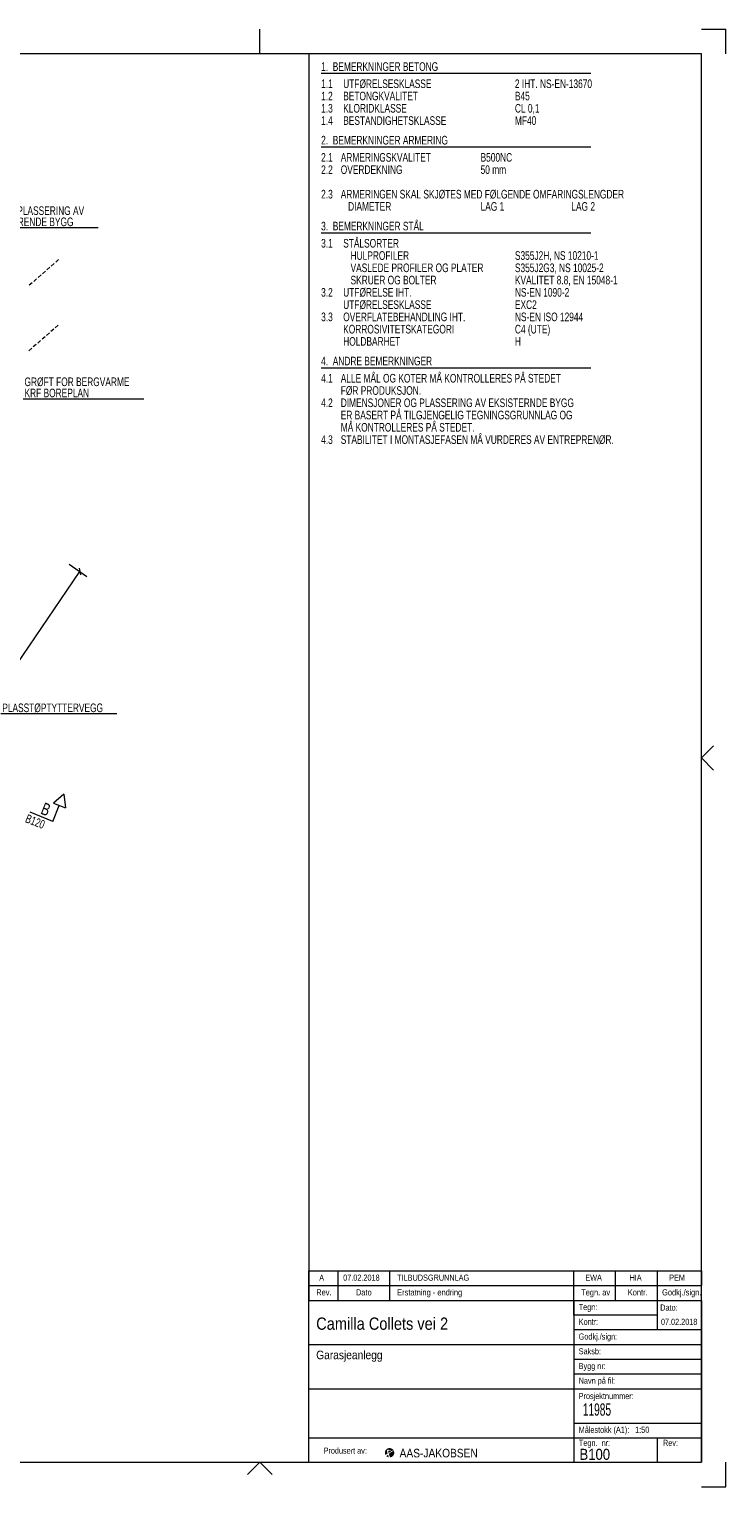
# Model space of a CAD drawing. Header units: millimetres. Extents: x 58962 to 143062, y 63981 to 123381.
# Tile 17 of 17: x 114659 to 143062, y 63981 to 123381. Entities that reach past the tile are written whole.
import ezdxf

# ---------------------------------------------------------------- set-up
doc = ezdxf.new("R2010")
doc.units = ezdxf.units.MM
doc.header["$LTSCALE"] = 100
doc.linetypes.add('XKITLINE00', pattern=[0])
for name, color, linetype, lineweight in [('OtherObjectType', 1, 'Continuous', 0), ('Part', 2, 'Continuous', 0), ('PartMark', 3, 'Continuous', 0), ('Section', 6, 'Continuous', 0), ('Text', 3, 'Continuous', 0), ('Z-DIMENSIONS', 1, 'Continuous', 0)]:
    doc.layers.add(name, color=color, linetype=linetype, lineweight=lineweight)
doc.styles.add('ARIAL_NARROW', font='ARIALN.TTF')
doc.styles.add('ISO3098', font='ARIAL.TTF')
doc.styles.add('SWIS721_BT_BOLD', font='ARIAL.TTF')

msp = doc.modelspace()

# ---------------------------------------------------------------- hatches: boundary and pattern name
at = {"layer": 'OtherObjectType'}
for points in [[(129372, 65397), (129410, 65419), (129424, 65427), (129162, 65369), (129162, 65369), (129162, 65371), (129162, 65373), (129162, 65375), (129162, 65377), (129162, 65379), (129162, 65381), (129162, 65382), (129162, 65384), (129162, 65386), (129162, 65388), (129163, 65390), (129163, 65392), (129163, 65394), (129163, 65395), (129164, 65397), (129164, 65399), (129164, 65401), (129165, 65403), (129165, 65405), (129165, 65407), (129166, 65408), (129166, 65410), (129166, 65412), (129167, 65414), (129167, 65416), (129168, 65417), (129168, 65419), (129169, 65421), (129169, 65423), (129170, 65425), (129170, 65426), (129171, 65428), (129172, 65430), (129172, 65432), (129173, 65434), (129173, 65435), (129174, 65437), (129175, 65439), (129175, 65441), (129176, 65442), (129177, 65444), (129178, 65446), (129178, 65448), (129179, 65449), (129180, 65451), (129181, 65453), (129182, 65454), (129182, 65456), (129183, 65458), (129184, 65459), (129185, 65461), (129186, 65463), (129187, 65464), (129188, 65466), (129189, 65467), (129190, 65469), (129191, 65471), (129192, 65472), (129193, 65474), (129194, 65475), (129195, 65477), (129196, 65478), (129197, 65480), (129198, 65481), (129199, 65483), (129200, 65484), (129202, 65486), (129203, 65487), (129204, 65489), (129205, 65490), (129206, 65492), (129207, 65493), (129209, 65495), (129210, 65496), (129211, 65497), (129212, 65499), (129214, 65500), (129215, 65502), (129216, 65503), (129218, 65504), (129219, 65506), (129220, 65507), (129222, 65508), (129223, 65509), (129225, 65511), (129226, 65512), (129227, 65513), (129229, 65514), (129230, 65516), (129232, 65517), (129233, 65518), (129235, 65519), (129236, 65520), (129238, 65521), (129239, 65523), (129241, 65524), (129242, 65525), (129244, 65526), (129245, 65527), (129247, 65528), (129248, 65529), (129250, 65530), (129251, 65531), (129253, 65532), (129255, 65533), (129256, 65534), (129258, 65535), (129260, 65536), (129261, 65537), (129263, 65537), (129265, 65538), (129266, 65539), (129268, 65540), (129270, 65541), (129271, 65542), (129273, 65542), (129275, 65543), (129276, 65544), (129278, 65545), (129280, 65545), (129282, 65546), (129283, 65547), (129285, 65547), (129287, 65548), (129289, 65549), (129290, 65549), (129292, 65550), (129294, 65551), (129296, 65551), (129298, 65552), (129299, 65552), (129301, 65553), (129303, 65553), (129305, 65554), (129307, 65554), (129308, 65555), (129310, 65555), (129312, 65555), (129314, 65556), (129316, 65556), (129318, 65556), (129319, 65557), (129321, 65557), (129323, 65557), (129325, 65558), (129327, 65558), (129329, 65558), (129331, 65558), (129332, 65559), (129334, 65559), (129336, 65559), (129338, 65559), (129340, 65559), (129342, 65559), (129344, 65559), (129346, 65559), (129347, 65560), (129349, 65560), (129351, 65560), (129353, 65560), (129355, 65560), (129357, 65560), (129359, 65559), (129361, 65559), (129362, 65559), (129364, 65559), (129366, 65559), (129368, 65559), (129370, 65559), (129372, 65559), (129374, 65558), (129375, 65558), (129377, 65558), (129379, 65558), (129381, 65557), (129383, 65557), (129385, 65557), (129387, 65556), (129388, 65556), (129390, 65556), (129392, 65555), (129394, 65555), (129396, 65554), (129398, 65554), (129399, 65554), (129401, 65553), (129403, 65553), (129405, 65552), (129407, 65552), (129408, 65551), (129410, 65550), (129412, 65550), (129414, 65549), (129416, 65549), (129417, 65548), (129419, 65547), (129421, 65547), (129423, 65546), (129424, 65545), (129426, 65545), (129428, 65544), (129429, 65543), (129431, 65542), (129433, 65542), (129435, 65541), (129436, 65540), (129438, 65539), (129440, 65538), (129441, 65537), (129443, 65536), (129445, 65536), (129446, 65535), (129448, 65534), (129449, 65533), (129451, 65532), (129453, 65531), (129454, 65530), (129456, 65529), (129457, 65528), (129459, 65527), (129460, 65526), (129462, 65525), (129464, 65523), (129465, 65522), (129467, 65521), (129468, 65520), (129469, 65519), (129471, 65518), (129472, 65517), (129474, 65515), (129475, 65514), (129477, 65513), (129478, 65512), (129480, 65510), (129481, 65509), (129482, 65508), (129484, 65507), (129485, 65505), (129486, 65504), (129488, 65503), (129489, 65501), (129490, 65500), (129492, 65499), (129493, 65497), (129494, 65496), (129495, 65494), (129497, 65493), (129498, 65492), (129499, 65490), (129500, 65489), (129501, 65487), (129502, 65486), (129504, 65484), (129505, 65483), (129506, 65481), (129507, 65480), (129484, 65465), (129461, 65450), (129436, 65434), (129423, 65441), (129392, 65456), (129348, 65476), (129308, 65492), (129276, 65493), (129256, 65479), (129249, 65456), (129253, 65426), (129261, 65387), (129269, 65357), (129275, 65339), (129267, 65334), (129236, 65315), (129206, 65296), (129183, 65281), (129183, 65282), (129182, 65283), (129182, 65283), (129182, 65284), (129182, 65284), (129181, 65285), (129181, 65286), (129181, 65286), (129180, 65287), (129180, 65288), (129180, 65288), (129179, 65289), (129179, 65290), (129179, 65290), (129178, 65291), (129178, 65292), (129178, 65292), (129178, 65293), (129177, 65293), (129177, 65294), (129177, 65295), (129176, 65295), (129176, 65296), (129176, 65297), (129176, 65297), (129175, 65298), (129175, 65299), (129175, 65299), (129175, 65300), (129174, 65301), (129174, 65301), (129174, 65302), (129174, 65303), (129173, 65303), (129173, 65304), (129173, 65305), (129173, 65305), (129172, 65306), (129172, 65307), (129172, 65307), (129172, 65308), (129171, 65309), (129171, 65310), (129171, 65310), (129171, 65311), (129171, 65312), (129170, 65312), (129170, 65313), (129170, 65314), (129170, 65314), (129169, 65315), (129169, 65316), (129169, 65316), (129169, 65317), (129169, 65318), (129168, 65318), (129168, 65319), (129168, 65320), (129168, 65320), (129168, 65321), (129168, 65322), (129167, 65323), (129167, 65323), (129167, 65324), (129167, 65325), (129167, 65325), (129167, 65326), (129166, 65327), (129166, 65327), (129166, 65328), (129166, 65329), (129166, 65330), (129166, 65330), (129165, 65331), (129165, 65332), (129165, 65332), (129165, 65333), (129165, 65334), (129165, 65334), (129165, 65335), (129165, 65336), (129164, 65337), (129164, 65337), (129164, 65338), (129164, 65339), (129164, 65339), (129164, 65340), (129164, 65341), (129164, 65341), (129164, 65342), (129163, 65343), (129163, 65344), (129163, 65344), (129163, 65345), (129163, 65346), (129163, 65346), (129163, 65347), (129163, 65348), (129163, 65349), (129163, 65349), (129163, 65350), (129162, 65351), (129162, 65351), (129162, 65352), (129162, 65353), (129162, 65354), (129162, 65354), (129162, 65355), (129162, 65356), (129162, 65356), (129162, 65357), (129162, 65358), (129162, 65359), (129162, 65359), (129162, 65360), (129162, 65361), (129162, 65361), (129162, 65362), (129162, 65363), (129162, 65364), (129162, 65364), (129162, 65365), (129162, 65366), (129162, 65366), (129162, 65367), (129162, 65368), (129162, 65369), (129162, 65369), (129424, 65427), (129402, 65436), (129370, 65449), (129328, 65457), (129297, 65446), (129295, 65409), (129303, 65383), (129308, 65364), (129309, 65360), (129334, 65374)], [(129490, 65403), (129520, 65388), (129542, 65380), (129542, 65379), (129542, 65378), (129542, 65378), (129542, 65377), (129542, 65376), (129542, 65376), (129542, 65375), (129542, 65374), (129542, 65374), (129542, 65373), (129542, 65373), (129542, 65372), (129542, 65371), (129542, 65371), (129542, 65370), (129542, 65369), (129542, 65368), (129542, 65367), (129542, 65366), (129542, 65365), (129542, 65364), (129542, 65363), (129542, 65362), (129542, 65361), (129542, 65360), (129542, 65359), (129542, 65358), (129542, 65356), (129542, 65355), (129542, 65354), (129542, 65353), (129541, 65352), (129541, 65351), (129541, 65350), (129541, 65349), (129541, 65348), (129541, 65347), (129541, 65346), (129541, 65345), (129541, 65344), (129540, 65343), (129540, 65342), (129540, 65341), (129540, 65340), (129540, 65339), (129540, 65337), (129539, 65336), (129539, 65335), (129539, 65334), (129539, 65333), (129539, 65332), (129538, 65331), (129538, 65330), (129538, 65329), (129538, 65328), (129537, 65327), (129537, 65326), (129537, 65325), (129537, 65324), (129536, 65323), (129536, 65322), (129536, 65321), (129536, 65320), (129535, 65319), (129535, 65318), (129535, 65317), (129535, 65316), (129534, 65315), (129534, 65314), (129534, 65313), (129533, 65312), (129533, 65311), (129533, 65310), (129532, 65309), (129532, 65308), (129532, 65307), (129531, 65306), (129531, 65305), (129531, 65304), (129530, 65303), (129530, 65302), (129529, 65301), (129529, 65300), (129529, 65299), (129528, 65298), (129528, 65297), (129527, 65296), (129527, 65295), (129527, 65294), (129526, 65293), (129526, 65292), (129525, 65291), (129525, 65290), (129524, 65289), (129524, 65288), (129523, 65287), (129523, 65286), (129523, 65285), (129522, 65284), (129522, 65283), (129521, 65282), (129521, 65281), (129520, 65280), (129520, 65279), (129519, 65278), (129519, 65277), (129518, 65276), (129518, 65276), (129517, 65275), (129517, 65274), (129516, 65273), (129515, 65272), (129515, 65271), (129514, 65270), (129514, 65269), (129513, 65268), (129513, 65267), (129512, 65266), (129511, 65266), (129511, 65265), (129510, 65264), (129510, 65263), (129509, 65262), (129509, 65261), (129508, 65260), (129507, 65259), (129507, 65258), (129506, 65258), (129505, 65257), (129505, 65256), (129504, 65255), (129504, 65254), (129503, 65253), (129502, 65253), (129502, 65252), (129501, 65251), (129500, 65250), (129500, 65249), (129499, 65248), (129498, 65248), (129498, 65247), (129497, 65246), (129496, 65245), (129495, 65244), (129495, 65243), (129494, 65243), (129493, 65242), (129493, 65241), (129492, 65240), (129491, 65240), (129490, 65239), (129490, 65238), (129489, 65237), (129488, 65236), (129488, 65236), (129487, 65235), (129486, 65234), (129485, 65233), (129484, 65233), (129484, 65232), (129483, 65231), (129482, 65230), (129481, 65230), (129481, 65229), (129480, 65228), (129479, 65228), (129478, 65227), (129477, 65226), (129477, 65225), (129476, 65225), (129475, 65224), (129474, 65223), (129473, 65223), (129473, 65222), (129472, 65221), (129471, 65221), (129470, 65220), (129469, 65219), (129468, 65219), (129468, 65218), (129467, 65217), (129466, 65217), (129465, 65216), (129464, 65216), (129463, 65215), (129462, 65214), (129462, 65214), (129461, 65213), (129460, 65212), (129459, 65212), (129458, 65211), (129457, 65211), (129456, 65210), (129455, 65210), (129454, 65209), (129454, 65208), (129453, 65208), (129452, 65207), (129451, 65207), (129450, 65206), (129449, 65206), (129448, 65205), (129447, 65205), (129446, 65204), (129445, 65203), (129444, 65203), (129443, 65202), (129443, 65202), (129442, 65201), (129441, 65201), (129440, 65200), (129439, 65200), (129438, 65199), (129437, 65199), (129436, 65198), (129435, 65198), (129434, 65198), (129433, 65197), (129432, 65197), (129431, 65196), (129430, 65196), (129429, 65195), (129428, 65195), (129427, 65194), (129426, 65194), (129425, 65194), (129424, 65193), (129423, 65193), (129422, 65192), (129421, 65192), (129420, 65192), (129419, 65191), (129418, 65191), (129417, 65191), (129416, 65190), (129415, 65190), (129414, 65189), (129413, 65189), (129412, 65189), (129411, 65188), (129410, 65188), (129409, 65188), (129408, 65187), (129407, 65187), (129406, 65187), (129405, 65187), (129404, 65186), (129403, 65186), (129402, 65186), (129401, 65185), (129400, 65185), (129399, 65185), (129398, 65185), (129397, 65184), (129396, 65184), (129395, 65184), (129394, 65184), (129393, 65183), (129392, 65183), (129391, 65183), (129390, 65183), (129389, 65183), (129388, 65182), (129387, 65182), (129386, 65182), (129384, 65182), (129383, 65182), (129382, 65181), (129381, 65181), (129380, 65181), (129379, 65181), (129378, 65181), (129367, 65201), (129347, 65248), (129327, 65296), (129319, 65324), (129343, 65344), (129387, 65374), (129429, 65405), (129447, 65419), (129458, 65415)], [(129467, 65433), (129486, 65448), (129505, 65463), (129513, 65470), (129514, 65469), (129514, 65469), (129515, 65468), (129515, 65467), (129515, 65467), (129516, 65466), (129516, 65466), (129516, 65465), (129517, 65464), (129517, 65464), (129517, 65463), (129518, 65463), (129518, 65462), (129518, 65461), (129519, 65461), (129519, 65460), (129520, 65459), (129520, 65459), (129520, 65458), (129521, 65458), (129521, 65457), (129521, 65456), (129521, 65456), (129522, 65455), (129522, 65454), (129522, 65454), (129523, 65453), (129523, 65452), (129523, 65452), (129524, 65451), (129524, 65451), (129524, 65450), (129525, 65449), (129525, 65449), (129525, 65448), (129525, 65447), (129526, 65447), (129526, 65446), (129526, 65445), (129527, 65445), (129527, 65444), (129527, 65443), (129527, 65443), (129528, 65442), (129528, 65441), (129528, 65441), (129529, 65440), (129529, 65440), (129529, 65439), (129529, 65438), (129530, 65438), (129530, 65437), (129530, 65436), (129530, 65436), (129531, 65435), (129531, 65434), (129531, 65434), (129531, 65433), (129532, 65432), (129532, 65432), (129532, 65431), (129532, 65430), (129532, 65430), (129533, 65429), (129533, 65428), (129533, 65427), (129533, 65427), (129534, 65426), (129534, 65425), (129534, 65425), (129534, 65424), (129534, 65423), (129535, 65423), (129535, 65422), (129535, 65421), (129535, 65421), (129535, 65420), (129536, 65419), (129536, 65419), (129536, 65418), (129536, 65417), (129536, 65417), (129536, 65416), (129537, 65415), (129537, 65415), (129537, 65414), (129537, 65413), (129537, 65412), (129537, 65412), (129538, 65411), (129538, 65410), (129538, 65410), (129538, 65409), (129538, 65408), (129538, 65408), (129538, 65407), (129539, 65406), (129539, 65406), (129539, 65405), (129539, 65404), (129539, 65403), (129539, 65403), (129539, 65402), (129540, 65401), (129540, 65401), (129540, 65400), (129540, 65399), (129540, 65399), (129540, 65398), (129540, 65397), (129540, 65396), (129540, 65396), (129540, 65395), (129541, 65394), (129541, 65394), (129541, 65393), (129541, 65392), (129541, 65391), (129541, 65391), (129541, 65390), (129541, 65389), (129541, 65389), (129541, 65388), (129541, 65387), (129541, 65387), (129542, 65386), (129542, 65385), (129542, 65384), (129530, 65390), (129503, 65403), (129474, 65416), (129456, 65425)], [(129294, 65277), (129306, 65238), (129318, 65200), (129323, 65181), (129323, 65181), (129322, 65181), (129322, 65181), (129321, 65181), (129321, 65181), (129321, 65182), (129320, 65182), (129320, 65182), (129319, 65182), (129319, 65182), (129318, 65182), (129318, 65182), (129318, 65182), (129317, 65182), (129317, 65182), (129316, 65182), (129316, 65182), (129315, 65182), (129315, 65183), (129315, 65183), (129314, 65183), (129314, 65183), (129313, 65183), (129313, 65183), (129312, 65183), (129312, 65183), (129312, 65183), (129311, 65183), (129311, 65183), (129310, 65184), (129310, 65184), (129309, 65184), (129309, 65184), (129309, 65184), (129308, 65184), (129308, 65184), (129307, 65184), (129307, 65184), (129306, 65184), (129306, 65185), (129306, 65185), (129305, 65185), (129305, 65185), (129304, 65185), (129304, 65185), (129303, 65185), (129303, 65185), (129303, 65185), (129302, 65186), (129302, 65186), (129301, 65186), (129301, 65186), (129301, 65186), (129300, 65186), (129300, 65186), (129299, 65186), (129299, 65186), (129298, 65187), (129298, 65187), (129298, 65187), (129297, 65187), (129297, 65187), (129296, 65187), (129296, 65187), (129296, 65187), (129295, 65188), (129295, 65188), (129294, 65188), (129294, 65188), (129293, 65188), (129293, 65188), (129293, 65188), (129292, 65189), (129292, 65189), (129291, 65189), (129291, 65189), (129291, 65189), (129290, 65189), (129290, 65189), (129289, 65190), (129289, 65190), (129288, 65190), (129288, 65190), (129288, 65190), (129287, 65190), (129287, 65190), (129286, 65191), (129286, 65191), (129286, 65191), (129285, 65191), (129285, 65191), (129284, 65191), (129284, 65191), (129284, 65192), (129283, 65192), (129283, 65192), (129282, 65192), (129282, 65192), (129282, 65192), (129281, 65193), (129281, 65193), (129280, 65193), (129280, 65193), (129280, 65193), (129279, 65193), (129279, 65194), (129278, 65194), (129278, 65194), (129277, 65194), (129277, 65194), (129277, 65194), (129276, 65195), (129276, 65195), (129275, 65195), (129275, 65195), (129275, 65195), (129274, 65195), (129274, 65196), (129273, 65196), (129273, 65196), (129273, 65196), (129272, 65196), (129272, 65197), (129272, 65197), (129271, 65197), (129271, 65197), (129270, 65197), (129270, 65197), (129270, 65198), (129269, 65198), (129269, 65198), (129268, 65198), (129268, 65198), (129268, 65199), (129267, 65199), (129267, 65199), (129266, 65199), (129266, 65199), (129266, 65200), (129265, 65200), (129265, 65200), (129264, 65200), (129264, 65200), (129264, 65201), (129263, 65201), (129263, 65201), (129263, 65201), (129262, 65201), (129262, 65202), (129261, 65202), (129261, 65202), (129261, 65202), (129260, 65202), (129260, 65203), (129259, 65203), (129259, 65203), (129259, 65203), (129258, 65204), (129258, 65204), (129258, 65204), (129257, 65204), (129257, 65204), (129256, 65205), (129256, 65205), (129256, 65205), (129255, 65205), (129255, 65205), (129255, 65206), (129254, 65206), (129254, 65206), (129253, 65206), (129253, 65207), (129253, 65207), (129252, 65207), (129252, 65207), (129252, 65208), (129251, 65208), (129251, 65208), (129250, 65208), (129250, 65208), (129250, 65209), (129249, 65209), (129249, 65209), (129249, 65209), (129248, 65210), (129248, 65210), (129248, 65210), (129247, 65210), (129247, 65211), (129246, 65211), (129246, 65211), (129246, 65211), (129245, 65212), (129245, 65212), (129245, 65212), (129244, 65212), (129244, 65213), (129244, 65213), (129243, 65213), (129243, 65213), (129242, 65214), (129242, 65214), (129242, 65214), (129241, 65214), (129241, 65215), (129241, 65215), (129240, 65215), (129240, 65215), (129240, 65216), (129239, 65216), (129239, 65216), (129239, 65216), (129238, 65217), (129238, 65217), (129238, 65217), (129237, 65217), (129237, 65218), (129236, 65218), (129236, 65218), (129236, 65218), (129235, 65219), (129235, 65219), (129235, 65219), (129234, 65220), (129234, 65220), (129234, 65220), (129233, 65220), (129233, 65221), (129233, 65221), (129232, 65221), (129232, 65221), (129232, 65222), (129231, 65222), (129231, 65222), (129231, 65223), (129230, 65223), (129230, 65223), (129230, 65223), (129229, 65224), (129229, 65224), (129229, 65224), (129228, 65225), (129228, 65225), (129228, 65225), (129227, 65225), (129227, 65226), (129227, 65226), (129226, 65226), (129226, 65227), (129226, 65227), (129225, 65227), (129225, 65227), (129225, 65228), (129224, 65228), (129224, 65228), (129224, 65229), (129223, 65229), (129232, 65240), (129250, 65264), (129273, 65285), (129287, 65298)]]:
    msp.add_hatch(color=5, dxfattribs=at).paths.add_polyline_path(points, flags=17)

# ---------------------------------------------------------------- linework, layer by layer
at = {"layer": 'OtherObjectType', "color": 2, "linetype": 'Continuous', "lineweight": 0}
for p, q in [((124062, 122381), (124062, 123381)), ((142062, 123381), (143062, 123381)), ((143062, 122381), (143062, 123381)), ((142062, 93681), (142562, 94181)), ((142062, 93681), (142562, 93181)), ((124062, 64981), (123562, 64481)), ((124062, 64981), (124562, 64481)), ((143062, 63981), (143062, 64981)), ((142062, 63981), (143062, 63981))]:
    msp.add_line(p, q, dxfattribs=at)
at = {"layer": 'OtherObjectType', "color": 1, "linetype": 'Continuous', "lineweight": 0}
for p, q in [((142062, 122381), (61962, 122381)), ((142062, 64981), (142062, 122381)), ((61962, 64981), (142062, 64981))]:
    msp.add_line(p, q, dxfattribs=at)
at = {"layer": 'OtherObjectType', "color": 4, "linetype": 'Continuous', "lineweight": 0}
for p in [(126062, 122381), (126062, 64981)]:
    msp.add_line(p, (126062, 71581), dxfattribs=at)
at = {"layer": 'OtherObjectType', "color": 7, "linetype": 'Continuous', "lineweight": 0}
for p, q in [((126562, 121581), (137562, 121581)), ((126562, 118581), (137562, 118581)), ((126562, 115081), (137562, 115081)), ((126562, 109581), (137562, 109581)), ((126062, 72781), (142062, 72781)), ((126062, 72181), (126062, 72781)), ((127262, 72181), (127262, 72781)), ((129362, 72181), (129362, 72781)), ((136862, 72181), (136862, 72781)), ((138562, 72181), (138562, 72781)), ((140262, 72781), (140262, 72181)), ((142062, 72781), (142062, 72181)), ((126062, 71581), (126062, 72181)), ((126062, 72181), (142062, 72181)), ((127262, 71581), (127262, 72181)), ((129362, 71581), (129362, 72181)), ((136862, 71581), (136862, 72181)), ((138562, 71581), (138562, 72181)), ((140262, 72181), (140262, 71581)), ((126062, 71581), (142062, 71581)), ((136862, 71581), (136862, 64981)), ((136862, 70981), (136862, 71581)), ((140262, 71581), (140262, 70381)), ((142062, 71581), (142062, 64981)), ((140262, 70981), (136862, 70981)), ((142062, 70381), (136862, 70381)), ((126062, 69781), (142062, 69781)), ((136862, 69181), (142062, 69181)), ((136862, 68581), (142062, 68581)), ((126062, 67981), (142062, 67981)), ((136862, 66581), (142062, 66581)), ((126062, 65981), (142062, 65981)), ((140262, 65981), (140262, 64981)), ((126062, 64981), (142062, 64981))]:
    msp.add_line(p, q, dxfattribs=at)
at = {"layer": 'Part', "color": 7, "linetype": 'XKITLINE00', "lineweight": 0}
for p, q in [((115324, 113519), (115204, 113415)), ((115503, 113676), (115383, 113572)), ((115682, 113833), (115563, 113728)), ((115862, 113989), (115742, 113885)), ((114786, 113049), (114666, 112945)), ((114965, 113206), (114845, 113102)), ((115144, 113363), (115025, 113258)), ((115665, 111162), (115546, 111058)), ((115845, 111319), (115725, 111214)), ((114948, 110536), (114828, 110431)), ((115127, 110692), (115008, 110588)), ((115307, 110849), (115187, 110744)), ((115486, 111006), (115366, 110901)), ((114769, 110379), (114649, 110274))]:
    msp.add_line(p, q, dxfattribs=at)
at = {"layer": 'PartMark', "color": 7, "linetype": 'Continuous', "lineweight": 0}
msp.add_line((113503, 95491), (118239, 95491), dxfattribs=at)
at = {"layer": 'Section', "color": 6, "linetype": 'Continuous', "lineweight": 0}
for p, q in [((116073, 92213), (115656, 91841)), ((116073, 92213), (116144, 91647)), ((115629, 91099), (115888, 91749)), ((115656, 91841), (116144, 91647)), ((115629, 91099), (114700, 91469))]:
    msp.add_line(p, q, dxfattribs=at)
at = {"layer": 'Text', "color": 7, "linetype": 'Continuous', "lineweight": 0}
msp.add_line((112695, 115294), (117473, 115294), dxfattribs=at)
at = {"layer": 'Text', "color": 3, "linetype": 'Continuous', "lineweight": 0}
msp.add_line((114410, 108321), (119336, 108321), dxfattribs=at)
at = {"layer": 'Z-DIMENSIONS', "color": 7, "linetype": 'Continuous', "lineweight": 0}
for p, q in [((116292, 101574), (117015, 101082)), ((97771, 73436), (116726, 101279)), ((116699, 101416), (116752, 101141))]:
    msp.add_line(p, q, dxfattribs=at)
at = {"layer": 'Z-DIMENSIONS', "color": 3}
msp.add_point((116726, 101279), dxfattribs=at)

# ---------------------------------------------------------------- texts
at = {"layer": 'OtherObjectType', "color": 7, "width": 0.85}
for s, height, style, p in [('1.  BEMERKNINGER BETONG', 350, 'ARIAL_NARROW', (126562, 121681)), ('1.1', 350, 'ARIAL_NARROW', (126562, 120981)), ('UTFØRELSESKLASSE', 350, 'ARIAL_NARROW', (127462, 120981)), ('2 IHT. NS-EN-13670', 350, 'ARIAL_NARROW', (134462, 120981)), ('1.2', 350, 'ARIAL_NARROW', (126562, 120481)), ('BETONGKVALITET', 350, 'ARIAL_NARROW', (127462, 120481)), ('B45', 350, 'ARIAL_NARROW', (134462, 120481)), ('1.3', 350, 'ARIAL_NARROW', (126562, 119981)), ('KLORIDKLASSE', 350, 'ARIAL_NARROW', (127462, 119981)), ('CL 0,1', 350, 'ARIAL_NARROW', (134462, 119981)), ('1.4', 350, 'ARIAL_NARROW', (126562, 119481)), ('BESTANDIGHETSKLASSE', 350, 'ARIAL_NARROW', (127462, 119481)), ('MF40', 350, 'ARIAL_NARROW', (134462, 119481)), ('2.  BEMERKNINGER ARMERING', 350, 'ARIAL_NARROW', (126562, 118681)), ('2.1', 350, 'ARIAL_NARROW', (126562, 117981)), ('ARMERINGSKVALITET', 350, 'ARIAL_NARROW', (127362, 117981)), ('B500NC', 350, 'ARIAL_NARROW', (133062, 117981)), ('2.2', 350, 'ARIAL_NARROW', (126562, 117481)), ('OVERDEKNING', 350, 'ARIAL_NARROW', (127362, 117481)), ('50 mm', 350, 'ARIAL_NARROW', (133062, 117481)), ('2.3', 350, 'ARIAL_NARROW', (126562, 116481)), ('ARMERINGEN SKAL SKJØTES MED FØLGENDE OMFARINGSLENGDER', 350, 'ARIAL_NARROW', (127362, 116481)), ('DIAMETER', 350, 'ARIAL_NARROW', (127662, 115981)), ('LAG 1', 350, 'ARIAL_NARROW', (133062, 115981)), ('LAG 2', 350, 'ARIAL_NARROW', (136762, 115981)), ('3.  BEMERKNINGER STÅL', 350, 'ARIAL_NARROW', (126562, 115181)), ('3.1', 350, 'ARIAL_NARROW', (126562, 114481)), ('STÅLSORTER', 350, 'ARIAL_NARROW', (127462, 114481)), ('HULPROFILER', 350, 'ARIAL_NARROW', (127762, 113981)), ('S355J2H, NS 10210-1', 350, 'ARIAL_NARROW', (134462, 113981)), ('VASLEDE PROFILER OG PLATER', 350, 'ARIAL_NARROW', (127762, 113481)), ('S355J2G3, NS 10025-2', 350, 'ARIAL_NARROW', (134462, 113481)), ('SKRUER OG BOLTER', 350, 'ARIAL_NARROW', (127762, 112981)), ('KVALITET 8.8, EN 15048-1', 350, 'ARIAL_NARROW', (134462, 112981)), ('3.2', 350, 'ARIAL_NARROW', (126562, 112481)), ('UTFØRELSE IHT.', 350, 'ARIAL_NARROW', (127462, 112481)), ('UTFØRELSESKLASSE', 350, 'ARIAL_NARROW', (127462, 111981)), ('NS-EN 1090-2', 350, 'ARIAL_NARROW', (134462, 112481)), ('EXC2', 350, 'ARIAL_NARROW', (134462, 111981)), ('3.3', 350, 'ARIAL_NARROW', (126562, 111481)), ('OVERFLATEBEHANDLING IHT.', 350, 'ARIAL_NARROW', (127462, 111481)), ('NS-EN ISO 12944', 350, 'ARIAL_NARROW', (134462, 111481)), ('KORROSIVITETSKATEGORI', 350, 'ARIAL_NARROW', (127462, 110981)), ('C4 (UTE)', 350, 'ARIAL_NARROW', (134462, 110981)), ('HOLDBARHET', 350, 'ARIAL_NARROW', (127462, 110481)), ('H', 350, 'ARIAL_NARROW', (134462, 110481)), ('4.  ANDRE BEMERKNINGER', 350, 'ARIAL_NARROW', (126562, 109681)), ('4.1', 350, 'ARIAL_NARROW', (126562, 108981)), ('ALLE MÅL OG KOTER MÅ KONTROLLERES PÅ STEDET', 350, 'ARIAL_NARROW', (127362, 108981)), ('FØR PRODUKSJON.', 350, 'ARIAL_NARROW', (127362, 108481)), ('4.2', 350, 'ARIAL_NARROW', (126562, 107981)), ('DIMENSJONER OG PLASSERING AV EKSISTERNDE BYGG', 350, 'ARIAL_NARROW', (127362, 107981)), ('ER BASERT PÅ TILGJENGELIG TEGNINGSGRUNNLAG OG', 350, 'ARIAL_NARROW', (127362, 107481)), ('STABILITET I MONTASJEFASEN MÅ VURDERES AV ENTREPRENØR.', 350, 'ARIAL_NARROW', (127362, 106481)), ('MÅ KONTROLLERES PÅ STEDET.', 350, 'ARIAL_NARROW', (127362, 106981)), ('4.3', 350, 'ARIAL_NARROW', (126562, 106481)), ('A', 250, 'ISO3098', (126484, 72381)), ('07.02.2018', 250, 'ISO3098', (127461, 72381)), ('TILBUDSGRUNNLAG', 250, 'ISO3098', (129662, 72381)), ('EWA', 250, 'ISO3098', (137332, 72381)), ('HIA', 250, 'ISO3098', (139134, 72381)), ('PEM', 250, 'ISO3098', (140751, 72381)), ('Rev.', 250, 'ARIAL_NARROW', (126362, 71781)), ('Dato', 250, 'ARIAL_NARROW', (127981, 71781)), ('Erstatning - endring', 250, 'ARIAL_NARROW', (129662, 71781)), ('Tegn. av', 250, 'ARIAL_NARROW', (137162, 71781)), ('Kontr.', 250, 'ARIAL_NARROW', (139062, 71781)), ('Godkj./sign.', 250, 'ARIAL_NARROW', (140462, 71781)), ('Tegn:', 250, 'ISO3098', (137062, 71181)), ('Dato:', 250, 'ISO3098', (140386, 71162)), ('Kontr:', 250, 'ISO3098', (137062, 70581)), ('Godkj./sign:', 250, 'ISO3098', (137062, 69981)), ('Saksb:', 250, 'ISO3098', (137062, 69381)), ('Bygg nr:', 250, 'ISO3098', (137062, 68781)), ('Navn på fil:', 250, 'ISO3098', (137062, 68181)), ('Prosjektnummer:', 250, 'ISO3098', (137062, 67556)), ('Målestokk (A1):', 250, 'ISO3098', (137062, 66181)), ('Produsert av:', 250, 'ISO3098', (126662, 65332)), ('AAS-JAKOBSEN', 350, 'SWIS721_BT_BOLD', (129762, 65181)), ('Tegn.  nr:', 250, 'ISO3098', (137072, 65648)), ('Rev:', 250, 'ISO3098', (140499, 65648))]:
    msp.add_text(s, height=height, dxfattribs=dict(at, style=style)).set_placement(p)
at = {"layer": 'OtherObjectType', "color": 2, "style": 'ISO3098'}
for s, height, width, p in [('Camilla Collets vei 2', 500, 0.85, (126362, 70381)), ('07.02.2018', 250, 0.68, (140416, 70581)), ('Garasjeanlegg', 350, 0.85, (126362, 69181)), ('11985', 500, 0.595, (137227, 66881)), ('1:50', 250, 0.85, (139362, 66181))]:
    msp.add_text(s, height=height, dxfattribs=dict(at, width=width)).set_placement(p)
at = {"layer": 'OtherObjectType', "color": 5, "style": 'ISO3098', "width": 0.85}
msp.add_text('B100', height=450, dxfattribs=at).set_placement((137094, 65081))
at = {"layer": 'PartMark', "color": 3, "style": 'ARIAL_NARROW', "width": 0.85}
msp.add_text('PLASSTØPTYTTERVEGG', height=350, dxfattribs=at).set_placement((113563, 95551))
at = {"layer": 'Section', "color": 3, "style": 'ARIAL_NARROW', "width": 0.85}
for s, height, p in [('B', 500, (115095, 91419)), ('B120', 350, (114470, 91076))]:
    msp.add_text(s, height=height, rotation=-21.7151, dxfattribs=at).set_placement(p)
at = {"layer": 'Text', "color": 3, "style": 'ARIAL_NARROW', "width": 0.85}
for s, p in [('ANTATT PLASSERING AV', (112755, 115809)), ('EKSISTERENDE BYGG', (112755, 115354)), ('GRØFT FOR BERGVARME', (114470, 108836)), ('KRF BOREPLAN', (114470, 108381))]:
    msp.add_text(s, height=350, dxfattribs=at).set_placement(p)

doc.saveas('drawing.dxf')
